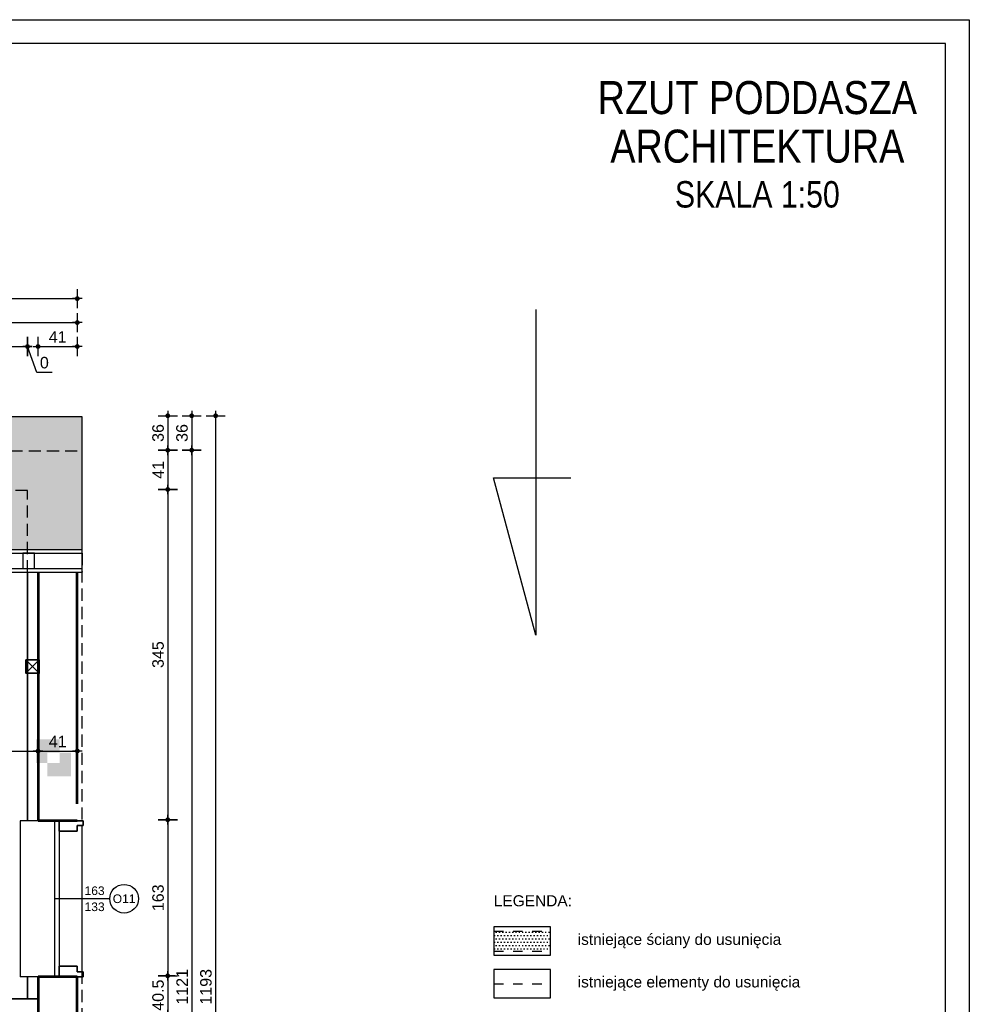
# Model space of a CAD drawing. Header units: millimetres. Extents: x 11979 to 37895, y 18730 to 47884.
# Tile 144 of 256: x 35719 to 36711, y 39707 to 40735. Entities that reach past the tile are written whole.
import ezdxf
from ezdxf.enums import TextEntityAlignment as Align

# ---------------------------------------------------------------- set-up
doc = ezdxf.new("R2010")
doc.units = ezdxf.units.MM
doc.linetypes.add('4002', pattern=[2, 1, -1])
doc.linetypes.add('DASHED', pattern=[19.05, 12.7, -6.35])
for name, color, linetype in [('-LEGENDA', 7, 'Continuous'), ('-LI-WIDOK', 2, 'Continuous'), ('-RAMKA', 2, 'Continuous'), ('-WYMIAR', 8, 'Continuous'), ('0-RAMKA-1', 2, 'Continuous'), ('_drzwi łuk', 1, 'Continuous'), ('_PROJEKTOWANE', 5, 'Continuous'), ('drzwi łuk', 1, 'Continuous'), ('PROJEKTOWANE', 5, 'Continuous')]:
    doc.layers.add(name, color=color, linetype=linetype)
doc.layers.add('-ŚCIANY DZIAŁOWE', color=3, linetype='Continuous', lineweight=35)
doc.layers.add('-ŚCIANY NOŚNE', color=4, linetype='Continuous', lineweight=53)
doc.layers.add('DO USU', color=7, linetype='Continuous', true_color=0x969696)
doc.layers.add('ISTN. BUD', color=253, linetype='Continuous', true_color=0x828282)
doc.styles.add('ARIAL', font='arial.ttf', dxfattribs={"height": 0.5})
doc.styles.add('Arial Narrow', font='ARIALN.TTF')
doc.styles.get("Standard").update_dxf_attribs({"font": 'arial.ttf'})
doc.dimstyles.new('CZA-KROPKA-50', dxfattribs={"dimtxt": 12, "dimasz": 1, "dimexe": 2, "dimexo": 25, "dimgap": 4, "dimtad": 1, "dimdec": 1, "dimrnd": 0.5, "dimzin": 9, "dimdsep": 46, "dimtxsty": 'Standard', "dimblk": 'CZA-KROPKA', "dimblk1": 'CZA-KROPKA', "dimblk2": 'CZA-KROPKA', "dimsah": 1, "dimcen": -20, "dimse1": 1, "dimse2": 1, "dimclrd": 8, "dimclre": 8, "dimclrt": 9, "dimadec": 0, "dimazin": 0, "dimtfac": 1, "dimtdec": 1, "dimtmove": 1, "dimatfit": 3, "dimldrblk": 'CZA-KROPKA', "dimfxl": 1, "dimtolj": 1, "dimtzin": 9, "dimarcsym": 0})

# ---------------------------------------------------------------- blocks, each defined once
blk = doc.blocks.new('CZA-KROPKA')
at = {"layer": '-WYMIAR', "linetype": 'ByBlock'}
for p, q in [((5, 0), (-5, 0)), ((0, 10), (0, -10))]:
    blk.add_line(p, q, dxfattribs=at)
at = {"layer": '-WYMIAR', "linetype": 'ByBlock', "const_width": 2.5}
blk.add_lwpolyline([(-1.25, 0, 1), (1.25, 0, 1)], format="xyb", close=True, dxfattribs=at)
blk = doc.blocks.new('*D2905')
at = {"layer": '-WYMIAR', "color": 8, "lineweight": -2}
blk.add_line((35873.8, 40320.4), (35873.8, 40286.4), dxfattribs=at)
at = {"layer": 'Defpoints', "color": 0}
for p in [(35828.4, 40321.4), (35823.4, 40285.4), (35873.8, 40285.4)]:
    blk.add_point(p, dxfattribs=at)
at = {"layer": '-WYMIAR', "color": 8, "lineweight": -2}
for p, rotation in [((35873.8, 40321.4), 90), ((35873.8, 40285.4), 270)]:
    blk.add_blockref('CZA-KROPKA', p, dxfattribs=dict(at, rotation=rotation))
at = {"layer": '-WYMIAR', "color": 9, "insert": (35863.7, 40303.4), "char_height": 12, "attachment_point": 5, "rotation": 90, "bg_fill": 3, "box_fill_scale": 1.1, "bg_fill_color": 257, "bg_fill_transparency": 0}
blk.add_mtext('\\A1;36', dxfattribs=at)
blk = doc.blocks.new('*D2906')
at = {"layer": '-WYMIAR', "color": 8, "lineweight": -2}
blk.add_line((35873.8, 40284.4), (35873.8, 40245.4), dxfattribs=at)
at = {"layer": 'Defpoints', "color": 0}
for p in [(35823.4, 40285.4), (35782.4, 40244.4), (35873.8, 40244.4)]:
    blk.add_point(p, dxfattribs=at)
at = {"layer": '-WYMIAR', "color": 8, "lineweight": -2}
for p, rotation in [((35873.8, 40285.4), 90), ((35873.8, 40244.4), 270)]:
    blk.add_blockref('CZA-KROPKA', p, dxfattribs=dict(at, rotation=rotation))
at = {"layer": '-WYMIAR', "color": 9, "insert": (35863.8, 40264.9), "char_height": 12, "attachment_point": 5, "rotation": 90, "bg_fill": 3, "box_fill_scale": 1.1, "bg_fill_color": 257, "bg_fill_transparency": 0}
blk.add_mtext('\\A1;41', dxfattribs=at)
blk = doc.blocks.new('*D2907')
at = {"layer": '-WYMIAR', "color": 8, "lineweight": -2}
blk.add_line((35873.8, 40243.4), (35873.8, 39900.4), dxfattribs=at)
at = {"layer": 'Defpoints', "color": 0}
for p in [(35782.4, 40244.4), (35782.4, 39899.4), (35873.8, 39899.4)]:
    blk.add_point(p, dxfattribs=at)
at = {"layer": '-WYMIAR', "color": 8, "lineweight": -2}
for p, rotation in [((35873.8, 40244.4), 90), ((35873.8, 39899.4), 270)]:
    blk.add_blockref('CZA-KROPKA', p, dxfattribs=dict(at, rotation=rotation))
at = {"layer": '-WYMIAR', "color": 9, "insert": (35863.7, 40071.9), "char_height": 12, "attachment_point": 5, "rotation": 90, "bg_fill": 3, "box_fill_scale": 1.1, "bg_fill_color": 257, "bg_fill_transparency": 0}
blk.add_mtext('\\A1;345', dxfattribs=at)
blk = doc.blocks.new('*D2908')
at = {"layer": '-WYMIAR', "color": 8, "lineweight": -2}
blk.add_line((35873.8, 39898.4), (35873.8, 39737.4), dxfattribs=at)
at = {"layer": 'Defpoints', "color": 0}
for p in [(35782.4, 39899.4), (35785.4, 39736.4), (35873.8, 39736.4)]:
    blk.add_point(p, dxfattribs=at)
at = {"layer": '-WYMIAR', "color": 8, "lineweight": -2}
for p, rotation in [((35873.8, 39899.4), 90), ((35873.8, 39736.4), 270)]:
    blk.add_blockref('CZA-KROPKA', p, dxfattribs=dict(at, rotation=rotation))
at = {"layer": '-WYMIAR', "color": 9, "insert": (35863.7, 39817.9), "char_height": 12, "attachment_point": 5, "rotation": 90, "bg_fill": 3, "box_fill_scale": 1.1, "bg_fill_color": 257, "bg_fill_transparency": 0}
blk.add_mtext('\\A1;163', dxfattribs=at)
blk = doc.blocks.new('*D2926')
at = {"layer": '-WYMIAR', "color": 8, "lineweight": -2}
blk.add_line((35923.8, 40320.4), (35923.8, 39129.4), dxfattribs=at)
at = {"layer": 'Defpoints', "color": 0}
for p in [(35828.4, 40321.4), (35828.4, 39128.4), (35923.8, 39128.4)]:
    blk.add_point(p, dxfattribs=at)
at = {"layer": '-WYMIAR', "color": 8, "lineweight": -2}
for p, rotation in [((35923.8, 40321.4), 90), ((35923.8, 39128.4), 270)]:
    blk.add_blockref('CZA-KROPKA', p, dxfattribs=dict(at, rotation=rotation))
at = {"layer": '-WYMIAR', "color": 9, "insert": (35913.7, 39724.9), "char_height": 12, "attachment_point": 5, "rotation": 90, "bg_fill": 3, "box_fill_scale": 1.1, "bg_fill_color": 257, "bg_fill_transparency": 0}
blk.add_mtext('\\A1;1193', dxfattribs=at)
blk = doc.blocks.new('*D2927')
at = {"layer": '-WYMIAR', "color": 8, "lineweight": -2}
blk.add_line((35898.8, 40320.4), (35898.8, 40286.4), dxfattribs=at)
at = {"layer": 'Defpoints', "color": 0}
for p in [(35828.4, 40321.4), (35823.4, 40285.4), (35898.8, 40285.4)]:
    blk.add_point(p, dxfattribs=at)
at = {"layer": '-WYMIAR', "color": 8, "lineweight": -2}
for p, rotation in [((35898.8, 40321.4), 90), ((35898.8, 40285.4), 270)]:
    blk.add_blockref('CZA-KROPKA', p, dxfattribs=dict(at, rotation=rotation))
at = {"layer": '-WYMIAR', "color": 9, "insert": (35888.7, 40303.4), "char_height": 12, "attachment_point": 5, "rotation": 90, "bg_fill": 3, "box_fill_scale": 1.1, "bg_fill_color": 257, "bg_fill_transparency": 0}
blk.add_mtext('\\A1;36', dxfattribs=at)
blk = doc.blocks.new('*D2928')
at = {"layer": '-WYMIAR', "color": 8, "lineweight": -2}
blk.add_line((35898.8, 40284.4), (35898.8, 39165.4), dxfattribs=at)
at = {"layer": 'Defpoints', "color": 0}
for p in [(35823.4, 40285.4), (35823.4, 39164.4), (35898.8, 39164.4)]:
    blk.add_point(p, dxfattribs=at)
at = {"layer": '-WYMIAR', "color": 8, "lineweight": -2}
for p, rotation in [((35898.8, 40285.4), 90), ((35898.8, 39164.4), 270)]:
    blk.add_blockref('CZA-KROPKA', p, dxfattribs=dict(at, rotation=rotation))
at = {"layer": '-WYMIAR', "color": 9, "insert": (35888.8, 39724.9), "char_height": 12, "attachment_point": 5, "rotation": 90, "bg_fill": 3, "box_fill_scale": 1.1, "bg_fill_color": 257, "bg_fill_transparency": 0}
blk.add_mtext('\\A1;1121', dxfattribs=at)
blk = doc.blocks.new('*D2487')
at = {"layer": '-WYMIAR', "color": 8, "lineweight": -2}
blk.add_line((35873.8, 39735.4), (35873.8, 39696.9), dxfattribs=at)
at = {"layer": 'Defpoints', "color": 0}
for p in [(35823.4, 39736.4), (35823.4, 39695.9)]:
    blk.add_point(p, dxfattribs=at)
at = {"layer": '-WYMIAR', "color": 8, "lineweight": -2}
for p, rotation in [((35873.8, 39736.4), 90), ((35873.8, 39695.9), 270)]:
    blk.add_blockref('CZA-KROPKA', p, dxfattribs=dict(at, rotation=rotation))
at = {"layer": '-WYMIAR', "color": 9, "insert": (35863.7, 39716.2), "char_height": 12, "attachment_point": 5, "rotation": 90, "bg_fill": 3, "box_fill_scale": 1.1, "bg_fill_color": 257, "bg_fill_transparency": 0}
blk.add_mtext('\\A1;40.5', dxfattribs=at)
at = {"layer": 'Defpoints', "color": 0}
blk.add_point((35873.8, 39695.9), dxfattribs=at)
blk = doc.blocks.new('*D2499')
at = {"layer": '-WYMIAR', "color": 8, "lineweight": -2}
blk.add_line((35396.3, 40393.7), (35726.3, 40393.7), dxfattribs=at)
at = {"layer": 'Defpoints', "color": 0}
for p in [(35727.3, 40393.7), (35395.3, 40243.4), (35727.3, 40243.4)]:
    blk.add_point(p, dxfattribs=at)
at = {"layer": '-WYMIAR', "color": 8, "lineweight": -2, "rotation": 180}
blk.add_blockref('CZA-KROPKA', (35395.3, 40393.7), dxfattribs=at)
at = {"layer": '-WYMIAR', "color": 8, "lineweight": -2}
blk.add_blockref('CZA-KROPKA', (35727.3, 40393.7), dxfattribs=at)
at = {"layer": '-WYMIAR', "color": 9, "insert": (35561.3, 40403.8), "char_height": 12, "attachment_point": 5, "bg_fill": 3, "box_fill_scale": 1.1, "bg_fill_color": 257, "bg_fill_transparency": 0}
blk.add_mtext('\\A1;332', dxfattribs=at)
blk = doc.blocks.new('*D2500')
at = {"layer": '-WYMIAR', "color": 8, "lineweight": -2}
for p, q in [((35726.3, 40393.7), (35725.3, 40393.7)), ((35737, 40366.6), (35727.3, 40393.7)), ((35727.3, 40393.7), (35727.3, 40393.7)), ((35728.3, 40393.7), (35729.3, 40393.7)), ((35752.9, 40366.6), (35737, 40366.6))]:
    blk.add_line(p, q, dxfattribs=at)
at = {"layer": 'Defpoints', "color": 0}
for p in [(35727.3, 40393.7), (35727.3, 40243.4), (35727.3, 40243.4)]:
    blk.add_point(p, dxfattribs=at)
at = {"layer": '-WYMIAR', "color": 8, "lineweight": -2}
blk.add_blockref('CZA-KROPKA', (35727.3, 40393.7), dxfattribs=at)
at = {"layer": '-WYMIAR', "color": 8, "lineweight": -2, "rotation": 180}
blk.add_blockref('CZA-KROPKA', (35727.3, 40393.7), dxfattribs=at)
at = {"layer": '-WYMIAR', "color": 9, "insert": (35744.9, 40376.8), "char_height": 12, "attachment_point": 5, "bg_fill": 3, "box_fill_scale": 1.1, "bg_fill_color": 257, "bg_fill_transparency": 0}
blk.add_mtext('\\A1;0', dxfattribs=at)
blk = doc.blocks.new('*D2501')
at = {"layer": '-WYMIAR', "color": 8, "lineweight": -2}
blk.add_line((35739.3, 40393.7), (35778.3, 40393.7), dxfattribs=at)
at = {"layer": 'Defpoints', "color": 0}
for p in [(35779.3, 40393.7), (35738.3, 40243.4), (35779.3, 40244.4)]:
    blk.add_point(p, dxfattribs=at)
at = {"layer": '-WYMIAR', "color": 8, "lineweight": -2, "rotation": 180}
blk.add_blockref('CZA-KROPKA', (35738.3, 40393.7), dxfattribs=at)
at = {"layer": '-WYMIAR', "color": 8, "lineweight": -2}
blk.add_blockref('CZA-KROPKA', (35779.3, 40393.7), dxfattribs=at)
at = {"layer": '-WYMIAR', "color": 9, "insert": (35758.8, 40403.7), "char_height": 12, "attachment_point": 5, "bg_fill": 3, "box_fill_scale": 1.1, "bg_fill_color": 257, "bg_fill_transparency": 0}
blk.add_mtext('\\A1;41', dxfattribs=at)
blk = doc.blocks.new('*D2507')
at = {"layer": '-WYMIAR', "color": 8, "lineweight": -2}
blk.add_line((35172.4, 40418.7), (35778.3, 40418.7), dxfattribs=at)
at = {"layer": 'Defpoints', "color": 0}
for p in [(35779.3, 40418.7), (35779.3, 40284.4), (35171.4, 40157.9)]:
    blk.add_point(p, dxfattribs=at)
at = {"layer": '-WYMIAR', "color": 8, "lineweight": -2, "rotation": 180}
blk.add_blockref('CZA-KROPKA', (35171.4, 40418.7), dxfattribs=at)
at = {"layer": '-WYMIAR', "color": 8, "lineweight": -2}
blk.add_blockref('CZA-KROPKA', (35779.3, 40418.7), dxfattribs=at)
at = {"layer": '-WYMIAR', "color": 9, "insert": (35475.4, 40428.8), "char_height": 12, "attachment_point": 5, "bg_fill": 3, "box_fill_scale": 1.1, "bg_fill_color": 257, "bg_fill_transparency": 0}
blk.add_mtext('\\A1;608', dxfattribs=at)
blk = doc.blocks.new('*D2508')
at = {"layer": '-WYMIAR', "color": 8, "lineweight": -2}
blk.add_line((34080.3, 40443.7), (35778.3, 40443.7), dxfattribs=at)
at = {"layer": 'Defpoints', "color": 0}
for p in [(35779.3, 40443.7), (34079.3, 40284.4), (35779.3, 40284.4)]:
    blk.add_point(p, dxfattribs=at)
at = {"layer": '-WYMIAR', "color": 8, "lineweight": -2, "rotation": 180}
blk.add_blockref('CZA-KROPKA', (34079.3, 40443.7), dxfattribs=at)
at = {"layer": '-WYMIAR', "color": 8, "lineweight": -2}
blk.add_blockref('CZA-KROPKA', (35779.3, 40443.7), dxfattribs=at)
at = {"layer": '-WYMIAR', "color": 9, "insert": (34929.3, 40453.8), "char_height": 12, "attachment_point": 5, "bg_fill": 3, "box_fill_scale": 1.1, "bg_fill_color": 257, "bg_fill_transparency": 0}
blk.add_mtext('\\A1;1700', dxfattribs=at)
blk = doc.blocks.new('*D2623')
at = {"layer": '_PROJEKTOWANE', "color": 8, "lineweight": -2}
blk.add_line((35306.3, 39971.2), (35737.3, 39971.2), dxfattribs=at)
at = {"layer": 'Defpoints', "color": 0}
for p in [(35738.3, 40028.1), (35305.3, 39979.9), (35738.3, 39971.2)]:
    blk.add_point(p, dxfattribs=at)
at = {"layer": '_PROJEKTOWANE', "color": 8, "lineweight": -2, "rotation": 180}
blk.add_blockref('CZA-KROPKA', (35305.3, 39971.2), dxfattribs=at)
at = {"layer": '_PROJEKTOWANE', "color": 8, "lineweight": -2}
blk.add_blockref('CZA-KROPKA', (35738.3, 39971.2), dxfattribs=at)
at = {"layer": '_PROJEKTOWANE', "color": 9, "insert": (35521.8, 39981.3), "char_height": 12, "attachment_point": 5}
blk.add_mtext('\\A1;433', dxfattribs=at)
blk = doc.blocks.new('fdfdssd')
at = {"layer": '-RAMKA', "color": 8}
for p, q in [((18317, 20416), (21287, 20416)), ((21287, 20416), (21287, 18316))]:
    blk.add_line(p, q, dxfattribs=at)
at = {"layer": '-RAMKA', "color": 2}
blk.add_line((21262, 20391), (18442, 20391), dxfattribs=at)
at = {"layer": '-RAMKA'}
blk.add_line((21262, 18341), (21262, 20391), dxfattribs=at)

msp = doc.modelspace()

# ---------------------------------------------------------------- hatches: boundary and pattern name
at = {"layer": '-LI-WIDOK', "true_color": 0xaf4318}
h = msp.add_hatch(color=34, dxfattribs=at)
h.dxf.hatch_style = 1
h.paths.add_polyline_path([(34452.33, 40243.41), (34120.33, 40243.41), (34120.33, 40181.86), (34452.33, 40181.86)])
h.paths.add_polyline_path([(34777.43, 40250.55, -0.1227086), (34776.16, 40243.41), (35100.68, 40243.41, -0.1297725), (35099.44, 40250.96, -0.907794), (35129.3, 40250.96, -0.1297725), (35128.07, 40243.41), (35727.33, 40243.41), (35727.33, 40181.86), (35784.33, 40181.86), (35784.33, 40320.41), (34074.33, 40320.41), (34074.33, 40181.86), (34120.33, 40181.86), (34120.33, 40243.41), (34748.77, 40243.41, -0.1227086), (34747.5, 40250.55, -0.933486)])
h.paths.add_polyline_path([(34683.46, 40208.96), (34705.46, 40208.96), (34762.46, 40208.96), (34762.46, 40234.52, -0.2960126), (34748.77, 40243.41), (34468.83, 40243.41), (34468.83, 40181.86), (34683.46, 40181.86)])
h.paths.add_polyline_path([(35114.37, 40234.52, -0.2960126), (35100.68, 40243.41), (34909.33, 40243.41), (34909.33, 40181.68), (35035.37, 40181.36), (35035.37, 40208.96), (35057.37, 40208.96), (35114.37, 40208.96)])
h.paths.add_polyline_path([(35727.33, 40243.41), (35395.33, 40243.41), (35395.33, 40181.86), (35727.33, 40181.86)])
h.paths.add_polyline_path([(35395.33, 40243.41), (35363.33, 40243.41), (35363.33, 40181.86), (35395.33, 40181.86)])
h.paths.add_polyline_path([(35363.33, 40243.41), (35289.2, 40243.96), (35289.2, 40182.41), (35363.33, 40181.86)])
h.paths.add_polyline_path([(35289.15, 40243.41), (35128.07, 40243.41, -0.2960126), (35114.37, 40234.52), (35114.37, 40208.96), (35171.37, 40208.96), (35193.37, 40208.96), (35193.37, 40181.86), (35289.15, 40181.86)])
h.paths.add_polyline_path([(34878.83, 40243.41), (34776.16, 40243.41, -0.2960126), (34762.46, 40234.52), (34762.46, 40208.96), (34819.46, 40208.96), (34841.46, 40208.96), (34841.46, 40181.86), (34878.83, 40181.76)])
h.paths.add_polyline_path([(34909.33, 40243.41), (34878.83, 40243.41), (34878.83, 40181.76), (34909.33, 40181.68)])
h.paths.add_polyline_path([(34468.83, 40243.41), (34452.33, 40243.41), (34452.33, 40181.86), (34468.83, 40181.86)])
h = msp.add_hatch(color=34, dxfattribs=at)
h.dxf.hatch_style = 1
edge = h.paths.add_edge_path()
edge.add_line((34748.71, 39204.27), (34617.33, 39204.41))
edge.add_line((34617.33, 39204.41), (34617.33, 39269.95))
edge.add_line((34617.33, 39269.95), (34118.49, 39269.95))
edge.add_line((34118.49, 39269.95), (34118.49, 39285.95))
edge.add_line((34118.49, 39285.95), (34130.49, 39285.95))
edge.add_line((34130.49, 39285.95), (34541.88, 39285.95))
edge.add_line((34541.88, 39285.95), (34617.33, 39285.95))
edge.add_line((34617.33, 39285.95), (34617.33, 39289.95))
edge.add_line((34617.33, 39289.95), (34541.88, 39289.95))
edge.add_line((34541.88, 39289.95), (34079.33, 39289.95))
edge.add_line((34079.33, 39289.95), (34079.33, 39572.91))
edge.add_line((34079.33, 39572.91), (34074.33, 39572.91))
edge.add_line((34074.33, 39572.91), (34074.33, 39127.41))
edge.add_line((34074.33, 39127.41), (35784.33, 39127.41))
edge.add_line((35784.33, 39127.41), (35784.33, 39289.95))
edge.add_line((35784.33, 39289.95), (35784.33, 39531.91))
edge.add_line((35784.33, 39531.91), (35779.33, 39531.91))
edge.add_line((35779.33, 39531.91), (35779.33, 39289.95))
edge.add_line((35779.33, 39289.95), (35727.33, 39289.95))
edge.add_line((35727.33, 39289.95), (35727.33, 39285.95))
edge.add_line((35727.33, 39285.95), (35734.49, 39285.95))
edge.add_line((35734.49, 39285.95), (35734.49, 39269.95))
edge.add_line((35734.49, 39269.95), (35727.33, 39269.95))
edge.add_line((35727.33, 39269.95), (35727.33, 39204.41))
edge.add_line((35727.33, 39204.41), (35129.39, 39204.33))
edge.add_arc((35115.66, 39198.29), 15, -204.04233, 23.70935, ccw=False)
edge.add_line((35101.96, 39204.41), (34776.16, 39204.41))
edge.add_arc((34762.46, 39198.29), 15, -203.49565, 24.04233, ccw=False)
h.paths.add_polyline_path([(35648.15, 39173.01), (35648.15, 39197.66)], flags=16)
h.paths.add_polyline_path([(35747.94, 39944.6), (35772.59, 39944.6), (35772.59, 39969.33), (35747.94, 39969.33)])
h.paths.add_polyline_path([(35736.21, 39958.63), (35760.86, 39958.63), (35760.86, 39983.36), (35736.21, 39983.36)])
h.paths.add_polyline_path([(35648.15, 40253.01), (35648.15, 40277.66), (35623.42, 40277.66), (35623.42, 40253.01)])
at = {"layer": '-WYMIAR'}
h = msp.add_hatch(dxfattribs=at)
h.set_pattern_fill('DACHOWKA', color=256)
h.set_pattern_definition([(0, (490062.697, 37239.945), (0, 45), [9, -6]), (0, (490070.197, 37262.445), (0, 45), [9, -6]), (90, (490059.697, 37242.945), (-15, 9e-16), [19.5, -25.5]), (90, (490067.197, 37265.445), (-15, 9e-16), [19.5, -25.5]), (45, (490071.697, 37239.945), (-22.4999964, 22.4999964), [4.2426, -27.5772]), (45, (490086.697, 37239.945), (-22.4999964, 22.4999964), [4.2426, -27.5772]), (45, (490101.697, 37239.945), (-22.4999964, 22.4999964), [4.2426, -27.5772]), (135, (490062.697, 37239.945), (-22.4999964, -22.4999964), [4.2426, -27.5772]), (135, (490077.697, 37239.945), (-22.4999964, -22.4999964), [4.2426, -27.5772]), (135, (490092.697, 37239.945), (-22.4999964, -22.4999964), [4.2426, -27.5772])])
h.paths.add_polyline_path([(35784.33, 40320.41), (34074.33, 40320.41), (34074.33, 40181.86), (34120.33, 40181.86), (34120.33, 40243.41), (34748.77, 40243.41, -0.1227086), (34747.5, 40250.55, -0.933486), (34777.43, 40250.55, -0.1227086), (34776.16, 40243.41), (35100.68, 40243.41, -0.1297725), (35099.44, 40250.96, -0.907794), (35129.3, 40250.96, -0.1297725), (35128.07, 40243.41), (35727.33, 40243.41), (35727.33, 40181.86), (35784.33, 40181.86)])
h.paths.add_polyline_path([(34452.33, 40243.41), (34120.33, 40243.41), (34120.33, 40181.86), (34452.33, 40181.86)])
h.paths.add_polyline_path([(34683.46, 40208.96), (34705.46, 40208.96), (34762.46, 40208.96), (34762.46, 40234.52, -0.2960126), (34748.77, 40243.41), (34468.83, 40243.41), (34468.83, 40181.86), (34683.46, 40181.86)])
h.paths.add_polyline_path([(34468.83, 40243.41), (34452.33, 40243.41), (34452.33, 40181.86), (34468.83, 40181.86)])
h.paths.add_polyline_path([(34878.83, 40243.41), (34776.16, 40243.41, -0.2960126), (34762.46, 40234.52), (34762.46, 40208.96), (34819.46, 40208.96), (34841.46, 40208.96), (34841.46, 40181.86), (34878.83, 40181.76)])
h.paths.add_polyline_path([(34909.33, 40243.41), (34878.83, 40243.41), (34878.83, 40181.76), (34909.33, 40181.68)])
h.paths.add_polyline_path([(35114.37, 40234.52, -0.2960126), (35100.68, 40243.41), (34909.33, 40243.41), (34909.33, 40181.68), (35035.37, 40181.36), (35035.37, 40208.96), (35057.37, 40208.96), (35114.37, 40208.96)])
h.paths.add_polyline_path([(35289.15, 40243.41), (35128.07, 40243.41, -0.2960126), (35114.37, 40234.52), (35114.37, 40208.96), (35171.37, 40208.96), (35193.37, 40208.96), (35193.37, 40181.86), (35289.15, 40181.86)])
h.paths.add_polyline_path([(35363.33, 40243.41), (35296.65, 40243.41), (35296.65, 40181.86), (35363.33, 40181.86)])
h.paths.add_polyline_path([(35296.65, 40243.41), (35289.15, 40243.41), (35289.15, 40181.86), (35296.65, 40181.86)])
h.paths.add_polyline_path([(35395.33, 40243.41), (35363.33, 40243.41), (35363.33, 40181.86), (35395.33, 40181.86)])
h.paths.add_polyline_path([(35727.33, 40243.41), (35395.33, 40243.41), (35395.33, 40181.86), (35727.33, 40181.86)])
at = {"layer": 'ISTN. BUD'}
h = msp.add_hatch(dxfattribs=at)
h.set_pattern_fill('DOTS', color=256, scale=2.1675)
h.set_pattern_definition([(0, (14551.269, 24445.822), (1.72045312, 3.44090625), [0, -3.44090625])])
h.paths.add_polyline_path([(36214.47, 39762.13), (36273.65, 39762.13), (36273.65, 39782.9), (36214.47, 39782.9)])

# ---------------------------------------------------------------- linework, layer by layer
at = {"layer": '-LEGENDA'}
for points in [[(36214.47, 39757.82), (36273.65, 39757.82), (36273.65, 39787.41), (36214.47, 39787.41)], [(36214.47, 39713.37), (36273.65, 39713.37), (36273.65, 39742.96), (36214.47, 39742.96)]]:
    msp.add_lwpolyline(points, close=True, dxfattribs=at)
at = {"layer": '-LI-WIDOK'}
for p, q in [((35784.33, 40320.41), (34074.33, 40320.41)), ((35784.33, 40157.86), (35784.33, 40320.41)), ((35193.37, 40181.86), (35784.33, 40181.86)), ((35189.37, 40177.86), (35784.33, 40177.86)), ((35722.49, 40177.86), (35722.49, 40161.86)), ((35734.49, 40177.86), (35722.49, 40177.86)), ((35734.49, 40161.86), (35734.49, 40177.86)), ((35171.37, 40161.86), (35784.33, 40161.86)), ((35722.49, 40161.86), (35734.49, 40161.86)), ((35171.37, 40157.86), (35784.33, 40157.86))]:
    msp.add_line(p, q, dxfattribs=at)
at = {"layer": '-LI-WIDOK', "linetype": 'DASHED'}
for p, q in [((35779.33, 40284.41), (34079.33, 40284.41)), ((35727.33, 40243.41), (34120.33, 40243.41)), ((35727.33, 40157.86), (35727.33, 40243.41))]:
    msp.add_line(p, q, dxfattribs=at)
at = {"layer": '-WYMIAR'}
for p, q in [((36258.21, 40432.33), (36258.21, 40092.05)), ((36258.21, 40092.05), (36214.17, 40256.4)), ((36214.17, 40256.4), (36294.91, 40256.4))]:
    msp.add_line(p, q, dxfattribs=at)
at = {"layer": '-ŚCIANY DZIAŁOWE'}
for p, q in [((35727.33, 39898.41), (35727.33, 40157.86)), ((35760.33, 39887.41), (35760.33, 39898.41)), ((35760.33, 39746.41), (35760.33, 39735.41)), ((35727.33, 39712.41), (35727.33, 39735.41)), ((35727.33, 39712.41), (35727.33, 39735.41)), ((35738.33, 39712.41), (35445.33, 39712.41))]:
    msp.add_line(p, q, dxfattribs=at)
msp.add_lwpolyline([(35725.57, 40066.37), (35739.57, 40066.37), (35739.57, 40052.37), (35725.57, 40052.37)], close=True, dxfattribs=at)
at = {"layer": '-ŚCIANY NOŚNE'}
for p, q in [((35738.33, 40157.86), (35738.33, 39898.41)), ((35738.33, 39735.41), (35738.33, 39694.91))]:
    msp.add_line(p, q, dxfattribs=at)
at = {"layer": 'DO USU', "linetype": '4002', "ltscale": 10}
for p, q in [((36214.47, 39782.97), (36273.65, 39782.97)), ((36214.47, 39762.13), (36273.65, 39762.13)), ((36214.47, 39728.16), (36273.65, 39728.16))]:
    msp.add_line(p, q, dxfattribs=at)
at = {"layer": 'drzwi łuk', "ltscale": 0.5}
for p, q in [((35725.57, 40052.37), (35739.57, 40066.37)), ((35739.57, 40052.37), (35725.57, 40066.37))]:
    msp.add_line(p, q, dxfattribs=at)
at = {"layer": 'PROJEKTOWANE'}
for p, q in [((35719.77, 39898.44), (35719.77, 39735.41)), ((35738.33, 39898.41), (35719.77, 39898.41)), ((35755.33, 39898.41), (35755.33, 39735.41)), ((35760.33, 39887.41), (35760.33, 39746.41)), ((35738.33, 39735.41), (35719.77, 39735.41))]:
    msp.add_line(p, q, dxfattribs=at)

# ---------------------------------------------------------------- texts
at = {"layer": '-RAMKA', "color": 2, "style": 'Arial Narrow'}
for s, height, p in [('RZUT PODDASZA', 34.4846, (36489.64, 40653.72)), ('ARCHITEKTURA', 34.4846, (36489.64, 40603)), ('SKALA 1:50', 27.588, (36489.64, 40552.67))]:
    msp.add_text(s, height=height, dxfattribs=at).set_placement(p, align=Align.MIDDLE_CENTER)
at = {"layer": '0-RAMKA-1', "char_height": 11.56, "width": 810.8783, "attachment_point": 1}
for s, insert in [('LEGENDA:', (36214.32, 39820.57)), ('istniejące ściany do usunięcia ', (36301.95, 39780.27)), ('istniejące elementy do usunięcia', (36301.95, 39735.82))]:
    msp.add_mtext(s, dxfattribs=dict(at, insert=insert))

# ---------------------------------------------------------------- dimensions: what is measured, and where the dimension line sits
at = {"layer": '-WYMIAR'}
dim = msp.add_linear_dim(base=(35873.84, 40285.41), p1=(35828.36, 40321.41), p2=(35823.36, 40285.41), angle=90, dimstyle='CZA-KROPKA-50', override={"dimfxl": 0, "dimfxlon": 1, "dimtfill": 1}, dxfattribs=at)
dim.commit()
dim.dimension.update_dxf_attribs({"geometry": '*D2905', "text_midpoint": (35863.71, 40303.41)})
at = {"layer": '_PROJEKTOWANE'}
dim = msp.add_linear_dim(base=(35738.33, 39971.21), p1=(35305.33, 39979.91), p2=(35738.33, 40028.13), dimstyle='CZA-KROPKA-50', dxfattribs=at)
dim.commit()
dim.dimension.update_dxf_attribs({"geometry": '*D2623', "text_midpoint": (35521.83, 39981.34)})

# ---------------------------------------------------------------- next in the draw order: dimensions: what is measured, and where the dimension line sits
at = {"layer": '-WYMIAR'}
dim = msp.add_linear_dim(base=(35727.33, 40393.65), p1=(35395.33, 40243.41), p2=(35727.33, 40243.41), dimstyle='CZA-KROPKA-50', override={"dimfxl": 0, "dimfxlon": 1, "dimtfill": 1}, dxfattribs=at)
dim.commit()
dim.dimension.update_dxf_attribs({"geometry": '*D2499', "text_midpoint": (35561.33, 40403.78)})
dim = msp.add_linear_dim(base=(35873.84, 40244.41), p1=(35823.36, 40285.41), p2=(35782.36, 40244.41), angle=90, dimstyle='CZA-KROPKA-50', override={"dimfxl": 0, "dimfxlon": 1, "dimtfill": 1}, dxfattribs=at)
dim.commit()
dim.dimension.update_dxf_attribs({"geometry": '*D2906', "text_midpoint": (35863.81, 40264.91)})

# ---------------------------------------------------------------- next in the draw order: dimensions: what is measured, and where the dimension line sits
dim = msp.add_linear_dim(base=(35727.32925549, 40393.6522759), p1=(35727.32925549, 40243.40517285), p2=(35727.32925549, 40243.40517285), dimstyle='CZA-KROPKA-50', override={"dimfxl": 0, "dimfxlon": 1, "dimtfill": 1}, dxfattribs=at)
dim.commit()
dim.dimension.update_dxf_attribs({"geometry": '*D2500', "text_midpoint": (35741.03662247, 40366.64438366), "dimtype": 160})
dim = msp.add_linear_dim(base=(35873.84, 39899.41), p1=(35782.36, 40244.41), p2=(35782.36, 39899.41), angle=90, dimstyle='CZA-KROPKA-50', override={"dimfxl": 0, "dimfxlon": 1, "dimtfill": 1}, dxfattribs=at)
dim.commit()
dim.dimension.update_dxf_attribs({"geometry": '*D2907', "text_midpoint": (35863.71, 40071.91)})

# ---------------------------------------------------------------- next in the draw order: linework, layer by layer
at = {"layer": '-LI-WIDOK', "linetype": 'DASHED'}
msp.add_line((35784.33, 40177.86), (35784.33, 40157.86), dxfattribs=at)
at = {"layer": '-ŚCIANY NOŚNE'}
msp.add_line((35779.33, 39915.91), (35779.33, 40157.86), dxfattribs=at)

# ---------------------------------------------------------------- next in the draw order: dimensions: what is measured, and where the dimension line sits
at = {"layer": '-WYMIAR'}
dim = msp.add_linear_dim(base=(35779.33, 40393.65), p1=(35738.33, 40243.41), p2=(35779.33, 40244.41), dimstyle='CZA-KROPKA-50', override={"dimfxl": 0, "dimfxlon": 1, "dimtfill": 1}, dxfattribs=at)
dim.commit()
dim.dimension.update_dxf_attribs({"geometry": '*D2501', "text_midpoint": (35758.83, 40403.68)})
dim = msp.add_linear_dim(base=(35873.84, 39736.41), p1=(35782.36, 39899.41), p2=(35785.36, 39736.41), angle=90, dimstyle='CZA-KROPKA-50', override={"dimfxl": 0, "dimfxlon": 1, "dimtfill": 1}, dxfattribs=at)
dim.commit()
dim.dimension.update_dxf_attribs({"geometry": '*D2908', "text_midpoint": (35863.71, 39817.91)})
at = {"layer": '_PROJEKTOWANE'}
msp.add_linear_dim(base=(35779.33, 39971.21), p1=(35738.33, 40028.13), p2=(35779.33, 40036.88), dimstyle='CZA-KROPKA-50', dxfattribs=at).render()

# ---------------------------------------------------------------- next in the draw order: linework, layer by layer
at = {"layer": '-ŚCIANY DZIAŁOWE'}
for p, q in [((35779.33, 39898.41), (35785.33, 39898.41)), ((35785.33, 39893.41), (35779.33, 39893.41)), ((35779.33, 39893.41), (35779.33, 39887.41)), ((35785.33, 39898.41), (35785.33, 39893.41)), ((35779.33, 39887.41), (35760.33, 39887.41)), ((35779.33, 39746.41), (35760.33, 39746.41)), ((35779.33, 39740.41), (35779.33, 39746.41)), ((35785.33, 39740.41), (35779.33, 39740.41)), ((35785.33, 39735.41), (35785.33, 39740.41)), ((35779.33, 39735.41), (35785.33, 39735.41))]:
    msp.add_line(p, q, dxfattribs=at)
at = {"layer": '-ŚCIANY NOŚNE'}
for p, q in [((35779.33, 39898.41), (35738.33, 39898.41)), ((35779.33, 39735.41), (35738.33, 39735.41)), ((35779.33, 39694.91), (35779.33, 39735.41))]:
    msp.add_line(p, q, dxfattribs=at)
at = {"layer": '_drzwi łuk', "linetype": 'DASHED'}
msp.add_line((35784.33, 39289.95), (35784.33, 40157.86), dxfattribs=at)
at = {"layer": 'PROJEKTOWANE'}
for p, q in [((35784.09, 39893.41), (35784.09, 39740.41)), ((35813.19, 39816.91), (35755.33, 39816.91))]:
    msp.add_line(p, q, dxfattribs=at)

# ---------------------------------------------------------------- next in the draw order: texts
at = {"layer": 'PROJEKTOWANE', "style": 'ARIAL'}
for s, p in [('163', (35797.36, 39825.31)), ('133', (35797.36, 39808.52))]:
    msp.add_text(s, height=9, dxfattribs=at).set_placement(p, align=Align.MIDDLE_CENTER)

# ---------------------------------------------------------------- next in the draw order: dimensions: what is measured, and where the dimension line sits
at = {"layer": '-WYMIAR'}
dim = msp.add_linear_dim(base=(35923.84, 39128.41), p1=(35828.36, 40321.41), p2=(35828.36, 39128.41), angle=90, dimstyle='CZA-KROPKA-50', override={"dimfxl": 0, "dimfxlon": 1, "dimtfill": 1}, dxfattribs=at)
dim.commit()
dim.dimension.update_dxf_attribs({"geometry": '*D2926', "text_midpoint": (35913.71, 39724.91)})

# ---------------------------------------------------------------- next in the draw order: dimensions: what is measured, and where the dimension line sits
dim = msp.add_linear_dim(base=(35779.33, 40418.65), p1=(35171.37, 40157.86), p2=(35779.33, 40284.41), dimstyle='CZA-KROPKA-50', override={"dimfxl": 0, "dimfxlon": 1, "dimtfill": 1}, dxfattribs=at)
dim.commit()
dim.dimension.update_dxf_attribs({"geometry": '*D2507', "text_midpoint": (35475.35, 40428.78)})
dim = msp.add_linear_dim(base=(35898.84, 40285.41), p1=(35828.36, 40321.41), p2=(35823.36, 40285.41), angle=90, dimstyle='CZA-KROPKA-50', override={"dimfxl": 0, "dimfxlon": 1, "dimtfill": 1}, dxfattribs=at)
dim.commit()
dim.dimension.update_dxf_attribs({"geometry": '*D2927', "text_midpoint": (35888.71, 40303.41)})

# ---------------------------------------------------------------- next in the draw order: dimensions: what is measured, and where the dimension line sits
dim = msp.add_linear_dim(base=(35779.33, 40443.65), p1=(34079.33, 40284.41), p2=(35779.33, 40284.41), dimstyle='CZA-KROPKA-50', override={"dimfxl": 0, "dimfxlon": 1, "dimtfill": 1}, dxfattribs=at)
dim.commit()
dim.dimension.update_dxf_attribs({"geometry": '*D2508', "text_midpoint": (34929.33, 40453.78)})
dim = msp.add_linear_dim(base=(35898.84, 39164.41), p1=(35823.36, 40285.41), p2=(35823.36, 39164.41), angle=90, dimstyle='CZA-KROPKA-50', override={"dimfxl": 0, "dimfxlon": 1, "dimtfill": 1}, dxfattribs=at)
dim.commit()
dim.dimension.update_dxf_attribs({"geometry": '*D2928', "text_midpoint": (35888.81, 39724.91)})

# ---------------------------------------------------------------- next in the draw order: linework, layer by layer
at = {"layer": 'PROJEKTOWANE'}
msp.add_circle((35828.19, 39816.91), 15, dxfattribs=at)

# ---------------------------------------------------------------- next in the draw order: texts
at = {"layer": 'PROJEKTOWANE', "style": 'ARIAL'}
msp.add_text('O11', height=9, dxfattribs=at).set_placement((35828.19, 39816.91), align=Align.MIDDLE_CENTER)

# ---------------------------------------------------------------- next in the draw order: dimensions: what is measured, and where the dimension line sits
at = {"layer": '-WYMIAR'}
dim = msp.add_aligned_dim(p1=(35823.36, 39736.41), p2=(35823.36, 39695.91), distance=50.48, dimstyle='CZA-KROPKA-50', override={"dimfxl": 0, "dimfxlon": 1, "dimtfill": 1}, dxfattribs=at)
dim.commit()
dim.dimension.update_dxf_attribs({"geometry": '*D2487', "text_midpoint": (35863.71, 39716.16)})

# ---------------------------------------------------------------- next in the draw order: block references
at = {"layer": '_PROJEKTOWANE'}
msp.add_blockref('fdfdssd', (15424.05, 20319.09), dxfattribs=at)

doc.saveas('drawing.dxf')
